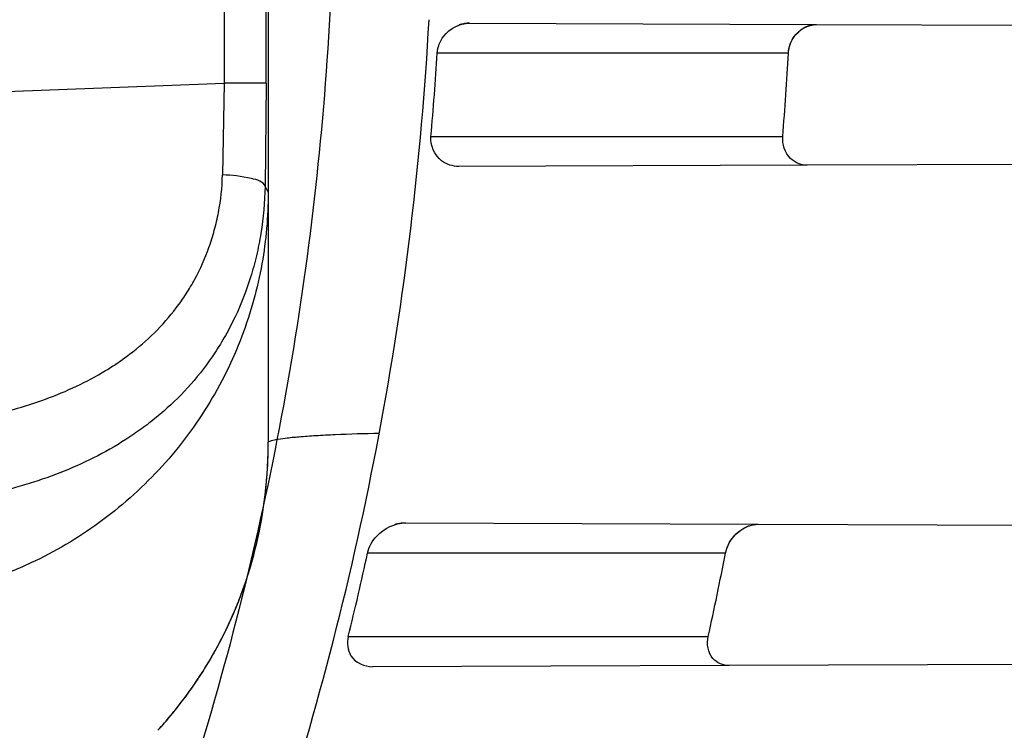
# Model space of a CAD drawing. Header units: millimetres. Extents: x 0 to 297, y 0 to 210.
# Tile 41 of 256: x 145.1047 to 145.1874, y 90.9959 to 91.0556. Entities that reach past the tile are written whole.
import ezdxf

# ---------------------------------------------------------------- set-up
doc = ezdxf.new("R2010")
doc.units = ezdxf.units.MM
doc.header["$LTSCALE"] = 16.335
doc.layers.get('0').update_dxf_attribs({"linetype": 'CONTINUOUS'})
for name, color, linetype in [('01_GLOBAL', 7, 'CONTINUOUS'), ('INTFCLR_1', 7, 'CONTINUOUS'), ('INTFCLR_144815', 7, 'CONTINUOUS')]:
    doc.layers.add(name, color=color, linetype=linetype)

msp = doc.modelspace()

# ---------------------------------------------------------------- linework, layer by layer
at = {"color": 7, "linetype": 'Continuous'}
msp.add_circle((145.8748034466, 92.1344639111), 2.66, dxfattribs=at)
at = {"color": 9, "linetype": 'Continuous'}
msp.add_arc((145.8748034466, 92.1344639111), 2.6259090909, 182.9674534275, 267.0325465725, dxfattribs=at)
at = {"layer": '01_GLOBAL', "color": 7, "linetype": 'Continuous'}
msp.add_circle((145.8748034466, 92.1344639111), 2.695, dxfattribs=at)
at = {"layer": 'INTFCLR_1', "color": 9, "linetype": 'Continuous'}
for p, q in [((145.1256077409, 91.12047171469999), (145.1256077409, 91.02006469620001)), ((145.1218946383, 91.0902795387), (145.1218946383, 91.0502568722)), ((145.1254477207, 91.0502568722), (145.1254477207, 91.0902795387)), ((145.1425235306, 91.055280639), (145.1716667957, 91.0551789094)), ((145.1693073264, 91.05276820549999), (145.1398074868, 91.05276820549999)), ((144.8596077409, 91.0401490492), (145.1218946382, 91.0502568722)), ((145.1218946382, 91.0502568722), (145.1217662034, 91.04253384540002)), ((145.1254477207, 91.0502568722), (145.1218946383, 91.0502568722)), ((145.1254477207, 91.0502568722), (145.1253490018, 91.0415704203)), ((145.1392804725, 91.0457682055), (145.1688307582, 91.0457682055)), ((145.1708700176, 91.0433547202), (145.1416292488, 91.0432526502)), ((145.1253490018, 91.0415704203), (145.1256077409, 91.0410518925)), ((145.137133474, 91.01329945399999), (145.1667743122, 91.0131959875)), ((145.1640239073, 91.01076820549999), (145.133954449, 91.01076820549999)), ((145.1323362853, 91.0037682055), (145.1625669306, 91.0037682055)), ((145.1643311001, 91.001331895), (145.1343791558, 91.0012273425))]:
    msp.add_line(p, q, dxfattribs=at)
at = {"layer": 'INTFCLR_1', "color": 6, "linetype": 'Continuous'}
for p, q in [((145.1716667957, 91.0551789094), (145.2238547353, 91.0549967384)), ((145.2231934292, 91.0435373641), (145.1708700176, 91.0433547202)), ((145.1667743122, 91.0131959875), (145.2196504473, 91.0130114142)), ((145.2176335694, 91.0015179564), (145.1643311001, 91.001331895))]:
    msp.add_line(p, q, dxfattribs=at)
at = {"layer": 'INTFCLR_1', "color": 7, "linetype": 'Continuous'}
for points in [[(145.1425235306, 91.055280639), (145.1424145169, 91.0552787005), (145.1423088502, 91.0552723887), (145.1422065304, 91.0552621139), (145.142107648, 91.05524830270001), (145.1420121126, 91.0552313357), (145.1419196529, 91.05521149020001), (145.1418301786, 91.05518904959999), (145.14174378, 91.05516435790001), (145.1416604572, 91.0551377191)], [(145.1709021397, 91.0550361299), (145.1709774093, 91.0550632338), (145.1710553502, 91.0550882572), (145.1711359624, 91.0551108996), (145.1712195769, 91.0551309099), (145.1713058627, 91.0551478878), (145.1713938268, 91.0551613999), (145.1714831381, 91.0551711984), (145.1715741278, 91.0551771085), (145.1716667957, 91.0551789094)], [(145.137133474, 91.01329945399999), (145.137041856, 91.0132982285), (145.1369529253, 91.0132941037), (145.1368666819, 91.0132873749), (145.1367832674, 91.0132783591), (145.1367025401, 91.01326731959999), (145.1366240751, 91.0132543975), (145.1365476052, 91.0132397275), (145.1364733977, 91.0132235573), (145.1364018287, 91.0132061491), (145.1363330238, 91.0131877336), (145.1362668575, 91.01316848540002), (145.1362033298, 91.0131485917)], [(145.1659585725, 91.01304736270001), (145.1660349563, 91.01307385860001), (145.166115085, 91.0130989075), (145.1661989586, 91.0131220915), (145.1662868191, 91.01314299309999), (145.1663784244, 91.01316111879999), (145.166473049, 91.0131759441), (145.1665704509, 91.0131870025), (145.1666708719, 91.0131938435), (145.1667743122, 91.0131959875)]]:
    msp.add_lwpolyline(points, dxfattribs=at)
at = {"layer": 'INTFCLR_1', "color": 6, "linetype": 'Continuous'}
for centre, radius, start, end in [((144.8596077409, 91.07026820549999), 0.4224162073, 270, 90.00000002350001), ((144.8596077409, 91.07026820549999), 0.4014439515, 270, 90.00000002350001), ((144.8707294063, 91.0702638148), 0.2687909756, 341.8516144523, 356.8675753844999), ((144.8606238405, 91.0702674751), 0.279731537, 354.975520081, 356.413384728), ((144.8606226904, 91.07026759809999), 0.3091802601, 355.4551272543, 356.7553638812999), ((144.8606243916, 91.0702658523), 0.279730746, 346.2479767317, 347.7196007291), ((144.8606230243, 91.0702662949), 0.309179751, 347.5798345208, 348.9048730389)]:
    msp.add_arc(centre, radius, start, end, dxfattribs=at)
at = {"layer": 'INTFCLR_1', "color": 7, "linetype": 'Continuous'}
msp.add_arc((145.0888300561, 91.02081040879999), 0.0371244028, 317.8255228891, 324.7005489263, dxfattribs=at)
at = {"layer": 'INTFCLR_1', "color": 9, "linetype": 'Continuous'}
for points, knots in [([(145.235167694, 90.93964664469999), (145.2359987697, 90.94190808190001), (145.2376274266, 90.94647450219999), (145.2407305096, 90.9557351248), (145.2457654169, 90.9723575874), (145.2504341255, 90.9918676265), (145.2535169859, 91.00930456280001), (145.2548129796, 91.01820820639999), (145.2554818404, 91.0233579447), (145.2570256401, 91.03628652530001), (145.2586297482, 91.05837735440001), (145.2583725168, 91.0844406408), (145.2571603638, 91.1013307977), (145.2563978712, 91.1091297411), (145.2558364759, 91.114316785), (145.2541019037, 91.12831663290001), (145.2501634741, 91.1507342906), (145.2444881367, 91.1726209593), (145.2404287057, 91.1856112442), (145.2389019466, 91.1902577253), (145.2365792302, 91.1971022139), (145.2313391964, 91.2114116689), (145.2222901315, 91.2324134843), (145.211984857, 91.2522549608), (145.2048007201, 91.26446751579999), (145.2014430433, 91.2699038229), (145.1992124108, 91.27344744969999), (145.1931796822, 91.28276721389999), (145.1830706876, 91.2970707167), (145.1690288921, 91.3144833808), (145.1571354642, 91.32753546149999), (145.1488272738, 91.335878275), (145.1442335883, 91.34029544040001), (145.1378598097, 91.34625257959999), (145.1289384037, 91.35405272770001), (145.1192814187, 91.3616211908), (145.1131582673, 91.3659752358), (145.1101748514, 91.3679776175), (145.1077179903, 91.36955505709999), (145.1055301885, 91.37087160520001), (145.1036031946, 91.37188262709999), (145.1025200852, 91.37238560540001), (145.1016575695, 91.37269323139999), (145.1010609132, 91.3728325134), (145.1005598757, 91.3727568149), (145.1004622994, 91.3722852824), (145.1007027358, 91.3717640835), (145.1011202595, 91.3710418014), (145.1017948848, 91.3701326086), (145.1026939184, 91.3690240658), (145.1038249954, 91.36772389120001), (145.1051758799, 91.366231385), (145.106740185, 91.36454834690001), (145.1092045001, 91.36193938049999), (145.1127127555, 91.35827210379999), (145.1192604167, 91.3514013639), (145.126411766, 91.34369308), (145.1329263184, 91.3363257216), (145.1369531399, 91.33164093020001), (145.143428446, 91.32395035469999), (145.1533417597, 91.3114874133), (145.1663378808, 91.2933552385), (145.175744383, 91.2785527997), (145.1819029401, 91.2680164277), (145.1860815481, 91.2606058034), (145.1932904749, 91.24707920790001), (145.2029180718, 91.2266527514), (145.209559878, 91.2096225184), (145.212649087, 91.20079273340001)], [0, 0, 0, 0, 0.0103790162, 0.0208837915, 0.0420711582, 0.08518389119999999, 0.1071959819, 0.1183353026, 0.1239410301, 0.1295663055, 0.1744258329, 0.2192337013, 0.2417180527, 0.2473539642, 0.2529903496, 0.2641931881, 0.3081223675, 0.3509244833, 0.3614867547, 0.3667496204, 0.3719934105, 0.3926231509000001, 0.4323812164, 0.470412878, 0.488854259, 0.4934078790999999, 0.4979383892, 0.5068921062, 0.5412323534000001, 0.5733304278, 0.6031976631, 0.6172528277, 0.6240454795, 0.630650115, 0.6548352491, 0.6750685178, 0.6834752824, 0.6871962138, 0.6905460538, 0.6960524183, 0.6981915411, 0.6999110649, 0.7012078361, 0.7020914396, 0.7026255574, 0.7031007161, 0.7038824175, 0.7050749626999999, 0.7066970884, 0.7087489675, 0.7112252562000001, 0.7141187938, 0.7174211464, 0.7211233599, 0.729578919, 0.7392839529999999, 0.762009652, 0.7748693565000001, 0.7816473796, 0.7886214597, 0.8181786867, 0.8502212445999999, 0.8846823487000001, 0.8936821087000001, 0.9027944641, 0.9213301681, 0.9597016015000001, 1, 1, 1, 1]), ([(145.1053256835, 91.37126820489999), (145.1058354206, 91.3712681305), (145.1084302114, 91.3702416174), (145.1114097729, 91.368499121), (145.114679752, 91.3664418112), (145.1177098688, 91.36444481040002), (145.1239326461, 91.36010616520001), (145.1337472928, 91.3525686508), (145.1428234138, 91.3447978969), (145.1493077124, 91.338863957), (145.1539781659, 91.3344671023), (145.1624222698, 91.3261665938), (145.1745124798, 91.3131815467), (145.1887911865, 91.29585590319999), (145.1990766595, 91.2816176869), (145.2052148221, 91.27234000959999), (145.2074832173, 91.268814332), (145.2108964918, 91.26340759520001), (145.2181971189, 91.2512662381), (145.2286731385, 91.2315365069), (145.2378781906, 91.2106406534), (145.2432089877, 91.1964014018), (145.2455710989, 91.1895927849), (145.247123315, 91.1849719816), (145.2512489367, 91.17205836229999), (145.2570185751, 91.1502977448), (145.2610247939, 91.1279966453), (145.262788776, 91.1140712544), (145.2633595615, 91.10891295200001), (145.2641347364, 91.10115794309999), (145.2653671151, 91.0843629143), (145.2656287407, 91.0584419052), (145.2639975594, 91.0364740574), (145.2624282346, 91.0236195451), (145.2617481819, 91.01849828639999), (145.2604303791, 91.00964310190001), (145.2572949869, 90.99229775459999), (145.2525471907, 90.9728939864), (145.2474296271, 90.9563683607), (145.2442749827, 90.94715947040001), (145.2426192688, 90.9426185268), (145.2417743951, 90.94036969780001)], [0, 0, 0, 0, 0.0031306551, 0.0166311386, 0.0214593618, 0.0268204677, 0.03892666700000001, 0.0680356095, 0.1027865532, 0.1122690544, 0.1220182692, 0.1421808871, 0.1849821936, 0.2309157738, 0.2799873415, 0.2927705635, 0.2992370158, 0.3057352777, 0.3320402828, 0.3862318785, 0.4428084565, 0.4721382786, 0.4795908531, 0.487069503, 0.5020757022, 0.562848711, 0.6251729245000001, 0.641061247, 0.6490543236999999, 0.6570463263, 0.6889269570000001, 0.7524525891, 0.8160592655, 0.8240370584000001, 0.8319876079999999, 0.8477879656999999, 0.8790177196, 0.9402188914, 0.9703170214, 0.9852457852, 1, 1, 1, 1]), ([(145.212649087, 91.20079273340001), (145.2158606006, 91.1916133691), (145.2216925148, 91.17275051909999), (145.227244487, 91.14850505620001), (145.2299856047, 91.13231217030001), (145.2310878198, 91.1246731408), (145.2317778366, 91.1195330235), (145.2334659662, 91.1053734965), (145.2350886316, 91.0820240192), (145.2348602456, 91.05859168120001), (145.2340091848, 91.0442662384), (145.2336200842, 91.0390385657), (145.2329629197, 91.0312582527), (145.2311506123, 91.014691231), (145.226931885, 90.9897129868), (145.2217743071, 90.96897061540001), (145.21827327, 90.95706637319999), (145.2168531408, 90.95239822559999), (145.2142959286, 90.94439071), (145.2088936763, 90.92893413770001), (145.2002622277, 90.9078650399), (145.191382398, 90.889773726), (145.1856550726, 90.87921407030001), (145.1835773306, 90.87548959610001), (145.1804900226, 90.8700559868), (145.1738400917, 90.85885693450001), (145.1632874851, 90.84274118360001), (145.150351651, 90.825149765), (145.1410235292, 90.8136739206), (145.1356460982, 90.8073751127), (145.133618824, 90.8050242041), (145.1301975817, 90.8011139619), (145.1238773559, 90.79407797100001), (145.116999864, 90.78674904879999), (145.1107938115, 90.7802602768), (145.1070749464, 90.7763568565), (145.1041227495, 90.77316960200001), (145.102218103, 90.77096320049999), (145.1011689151, 90.7695684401), (145.1007337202, 90.76882832), (145.1004699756, 90.7682973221), (145.1005812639, 90.76760633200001), (145.1020539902, 90.7679067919), (145.1036740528, 90.7686832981), (145.1066075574, 90.7702692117), (145.1094057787, 90.7720516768), (145.1117034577, 90.7735828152), (145.1131778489, 90.7745966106), (145.1156556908, 90.7763307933), (145.1196186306, 90.7792322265), (145.1251563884, 90.7835370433), (145.1334349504, 90.7903494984), (145.1408444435, 90.7969946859), (145.1473278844, 90.8032123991), (145.1519747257, 90.8077983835), (145.1603493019, 90.8164330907), (145.1722854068, 90.829897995), (145.1863008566, 90.84780070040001), (145.1963364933, 90.86246668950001), (145.2023017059, 90.87200498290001), (145.2045040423, 90.8756288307), (145.2078179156, 90.8811890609), (145.2148947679, 90.89367373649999), (145.2249952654, 90.9139386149), (145.2319439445, 90.9308745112), (145.2351676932, 90.9396466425)], [0, 0, 0, 0, 0.0419354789, 0.08505031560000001, 0.1071497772, 0.1127379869, 0.1183317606, 0.1295131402, 0.1742263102, 0.2191466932, 0.230445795, 0.2361065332, 0.241751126, 0.2641147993, 0.3079545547, 0.3508736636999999, 0.3561840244, 0.3614616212, 0.3719139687, 0.3924297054, 0.4320526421, 0.4700131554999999, 0.4792642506, 0.483852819, 0.4884035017, 0.5062126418, 0.5400088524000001, 0.5714206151, 0.6003317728, 0.6037560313, 0.6071340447, 0.6137178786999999, 0.6261602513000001, 0.6479155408, 0.6570536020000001, 0.6648783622, 0.6711643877, 0.6757843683, 0.6774462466, 0.6786751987, 0.6794900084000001, 0.6799813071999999, 0.6813020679, 0.6842478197, 0.6888651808, 0.6950795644, 0.6987591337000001, 0.70073729, 0.7027989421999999, 0.7117993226, 0.7219139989, 0.7330405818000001, 0.7580265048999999, 0.7648041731, 0.7717766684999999, 0.7861782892, 0.816667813, 0.8493175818, 0.8841610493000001, 0.8932352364, 0.8978283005, 0.9024468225, 0.9211469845, 0.9596997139, 1, 1, 1, 1]), ([(145.1053256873, 90.7692681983), (145.1051880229, 90.769268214), (145.1048509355, 90.76933467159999), (145.1048682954, 90.769940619), (145.1052289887, 90.77056403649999), (145.1058526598, 90.7714906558), (145.1068032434, 90.77264391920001), (145.1086356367, 90.7747211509), (145.110803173, 90.77699248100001), (145.113215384, 90.7794781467), (145.1159839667, 90.7823058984), (145.1217014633, 90.7881297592), (145.1287122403, 90.7954132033), (145.1351564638, 90.80240928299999), (145.1386445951, 90.8062976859), (145.1407113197, 90.80863540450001), (145.1461908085, 90.8148961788), (145.1556953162, 90.8263034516), (145.1688811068, 90.84380018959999), (145.1796415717, 90.85983729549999), (145.1864241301, 90.8709859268), (145.1895721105, 90.87639380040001), (145.1916900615, 90.880099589), (145.1975256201, 90.89060172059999), (145.2065751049, 90.908597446), (145.2153782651, 90.92957264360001), (145.2208882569, 90.944962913), (145.2234958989, 90.95293463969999), (145.2249438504, 90.95758139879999), (145.2285119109, 90.9694259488), (145.2337695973, 90.990067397), (145.2380725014, 91.0149380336), (145.2399207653, 91.03143377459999), (145.2405908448, 91.039179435), (145.2409875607, 91.0443834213), (145.241855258, 91.0586434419), (145.2420882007, 91.0819727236), (145.2404334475, 91.1052173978), (145.2387124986, 91.1193107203), (145.238008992, 91.12442738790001), (145.2368850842, 91.1320325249), (145.2340893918, 91.1481566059), (145.2284266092, 91.1722973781), (145.222482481, 91.1910649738), (145.2192099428, 91.2001967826)], [0, 0, 0, 0, 0.0008731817, 0.001718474, 0.0032338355, 0.0055641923, 0.008732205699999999, 0.0127298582, 0.0231213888, 0.0286463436, 0.0346993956, 0.04822263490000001, 0.0804125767, 0.0988155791, 0.1085508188, 0.1135449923, 0.1186070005, 0.1613231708, 0.2076862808, 0.2575123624, 0.2837454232, 0.2904461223, 0.2972015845, 0.3108183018, 0.3666504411, 0.4248609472, 0.4549769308, 0.4703146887, 0.4780576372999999, 0.4858477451, 0.5487776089, 0.6130123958, 0.6457680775, 0.6540347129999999, 0.6623246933, 0.6788711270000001, 0.74464742, 0.8101273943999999, 0.8265053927, 0.8346996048, 0.8428861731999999, 0.8752668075, 0.9384714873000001, 1, 1, 1, 1]), ([(145.0929828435, 91.0211407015), (145.0937628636, 91.0211707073), (145.0955056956, 91.02127772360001), (145.0982015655, 91.02157684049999), (145.1005822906, 91.0219747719), (145.1024672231, 91.0223843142), (145.1043215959, 91.0228482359), (145.1065812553, 91.02355574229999), (145.1091955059, 91.0245970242), (145.1112624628, 91.0256737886), (145.1128383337, 91.02665113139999), (145.1143408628, 91.0277286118), (145.1161023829, 91.0292385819), (145.1176343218, 91.03099867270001), (145.1187324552, 91.0325315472), (145.1197098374, 91.0341970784), (145.1205109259, 91.0359911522), (145.1211029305, 91.03789438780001), (145.1215693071, 91.0399131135), (145.1217381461, 91.04148094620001), (145.1217662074, 91.04253384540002)], [0, 0, 0, 0, 0.0588632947, 0.1316202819, 0.20444494, 0.2407594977, 0.2770543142, 0.3485619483, 0.4191377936, 0.4889827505, 0.5239819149, 0.5588933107, 0.6283399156, 0.6983887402, 0.7342656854, 0.7704052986, 0.8438660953, 0.8817673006, 0.9205747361, 1, 1, 1, 1]), ([(145.1253490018, 91.0415704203), (145.1252218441, 91.0419950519), (145.1236905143, 91.0423750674), (145.1225823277, 91.04252140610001), (145.1217662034, 91.04253384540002)], [0, 0, 0, 0, 0.3519400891, 1, 1, 1, 1]), ([(145.1253490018, 91.0415704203), (145.125317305, 91.0402550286), (145.1251411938, 91.0382989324), (145.124642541, 91.0357673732), (145.1239973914, 91.0333927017), (145.1231267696, 91.0311448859), (145.1220437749, 91.0290564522), (145.1208640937, 91.027128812), (145.1191856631, 91.02493854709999), (145.1172551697, 91.0230240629), (145.1156052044, 91.02166742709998), (145.1138994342, 91.02043340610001), (145.1116609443, 91.01908505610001), (145.1088328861, 91.0177566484), (145.1063889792, 91.0168632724), (145.1043939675, 91.0162673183), (145.1023848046, 91.0157503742), (145.0998598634, 91.0152401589), (145.096826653, 91.0148309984), (145.0938279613, 91.01461806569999), (145.0913653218, 91.0146156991), (145.0894458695, 91.0147340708), (145.0885064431, 91.01483763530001), (145.0880442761, 91.0149059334)], [0, 0, 0, 0, 0.0760081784, 0.112994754, 0.1489536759, 0.2180649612, 0.2516913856, 0.2847564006, 0.3485201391, 0.4105479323, 0.4413564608, 0.4718487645, 0.532102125, 0.5919912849, 0.6520804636, 0.6822271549, 0.7122439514, 0.7718989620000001, 0.8309101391, 0.8889336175, 0.9454439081, 0.9730120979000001, 1, 1, 1, 1]), ([(145.1256077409, 91.0410518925), (145.1256077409, 91.03905283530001), (145.1252430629, 91.0349373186), (145.1235544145, 91.0288360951), (145.1206416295, 91.0229432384), (145.1165684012, 91.0176119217), (145.1115258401, 91.0131540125), (145.1040935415, 91.0087608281), (145.0977892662, 91.00707071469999), (145.0936581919, 91.0067147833)], [0, 0, 0, 0, 0.1167127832, 0.2397553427, 0.3675648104, 0.4981092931, 0.6290382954, 0.7579181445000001, 1, 1, 1, 1]), ([(145.1256077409, 91.0200646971), (145.1256077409, 91.0201300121), (145.125886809, 91.0202398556), (145.1263180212, 91.0203350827), (145.1271593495, 91.0204546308), (145.128266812, 91.0205592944), (145.129673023, 91.0206576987), (145.1319248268, 91.02077233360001), (145.1337076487, 91.0208256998), (145.1349396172, 91.02085167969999)], [0, 0, 0, 0, 0.0208152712, 0.0728220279, 0.159832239, 0.2807141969, 0.4319609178, 0.6072959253, 1, 1, 1, 1])]:
    msp.add_open_spline(points, degree=3, knots=knots, dxfattribs=at)
at = {"layer": 'INTFCLR_1', "color": 6, "linetype": 'Continuous'}
for points, knots in [([(145.1350652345, 91.37126820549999), (145.1342109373, 91.37126820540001), (145.1357546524, 91.3683275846), (145.1370803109, 91.3667054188), (145.1392467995, 91.36385886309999), (145.1419201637, 91.3606392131), (145.145337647, 91.3565301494), (145.149332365, 91.3517583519), (145.1536170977, 91.34656836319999), (145.1578478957, 91.34135293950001), (145.1617862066, 91.3363852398), (145.1654017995, 91.331722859), (145.1686896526, 91.3273862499), (145.1716611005, 91.3233823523), (145.1743369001, 91.31970203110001), (145.176743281, 91.3163294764), (145.1789048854, 91.31324522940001), (145.1808385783, 91.31044103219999), (145.1825660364, 91.30789847), (145.1841084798, 91.3055965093), (145.185490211, 91.3035084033), (145.1867189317, 91.3016307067), (145.1878098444, 91.2999462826), (145.1887779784, 91.29843766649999), (145.1896459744, 91.2970737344), (145.1906214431, 91.2955292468), (145.191753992, 91.2937193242), (145.1928766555, 91.2919021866), (145.1938510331, 91.29030917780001), (145.1946912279, 91.28892487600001), (145.1956155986, 91.28738878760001), (145.1966371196, 91.28567497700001), (145.1977643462, 91.2837631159), (145.1990081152, 91.2816272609), (145.2003754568, 91.2792470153), (145.201880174, 91.2765873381), (145.2035347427, 91.2736120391), (145.2053542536, 91.2702751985), (145.2073580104, 91.2665186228), (145.2095596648, 91.2622861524), (145.2119715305, 91.25751282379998), (145.214608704, 91.2521191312), (145.2174929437, 91.2459939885), (145.220642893, 91.2390035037), (145.2240752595, 91.2309767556), (145.227802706, 91.2217082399), (145.2318351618, 91.21090431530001), (145.2361179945, 91.19831684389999), (145.2403681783, 91.18429274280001), (145.2442872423, 91.16942297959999), (145.2476657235, 91.15438159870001), (145.2504753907, 91.1392991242), (145.2527156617, 91.12423526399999), (145.2543982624, 91.1091876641), (145.2555287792, 91.0941918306), (145.256117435, 91.079233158), (145.2561708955, 91.0643352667), (145.2556951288, 91.0494844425), (145.2546936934, 91.0346826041), (145.2531693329, 91.01994161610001), (145.2511191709, 91.00523180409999), (145.2485428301, 90.9905728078), (145.2454275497, 90.9759328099), (145.2417708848, 90.9613303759), (145.2376203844, 90.94696810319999), (145.2332204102, 90.9335438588), (145.2288852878, 90.92162630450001), (145.2248596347, 90.9114479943), (145.2211587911, 90.90270194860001), (145.2177663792, 90.89512937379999), (145.2146668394, 90.8885329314), (145.2118379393, 90.8827508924), (145.2092594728, 90.87766290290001), (145.2069119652, 90.8731710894), (145.2047820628, 90.869201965), (145.2028538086, 90.86569136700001), (145.2011073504, 90.8625761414), (145.1995253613, 90.8598041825), (145.1980916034, 90.85733143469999), (145.1967959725, 90.8551286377), (145.1956290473, 90.85316932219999), (145.1945782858, 90.85142412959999), (145.1936278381, 90.84986076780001), (145.1927650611, 90.8484539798), (145.1919665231, 90.8471621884), (145.1911689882, 90.845881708), (145.1903111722, 90.84451464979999), (145.1893416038, 90.842982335), (145.1882509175, 90.8412749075), (145.1870226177, 90.8393719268), (145.1856376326, 90.83725116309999), (145.1840803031, 90.8348962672), (145.1823329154, 90.83229124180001), (145.1803729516, 90.82941478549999), (145.1781781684, 90.82624664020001), (145.1757236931, 90.82276863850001), (145.1729902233, 90.8189712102), (145.1699514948, 90.8148382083), (145.1665806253, 90.81035527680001), (145.1628687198, 90.8055344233), (145.1588145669, 90.8003903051), (145.1544498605, 90.7949847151), (145.149996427, 90.78957611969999), (145.1458273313, 90.78459071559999), (145.1422457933, 90.7802896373), (145.1394492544, 90.7769290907), (145.1371773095, 90.773959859), (145.1358081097, 90.7722873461), (145.134193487, 90.7692682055), (145.1350652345, 90.7692682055)], [0, 0, 0, 0, 0.0038604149, 0.007501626, 0.0124785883, 0.0188917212, 0.0268498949, 0.0364677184, 0.0470694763, 0.05724446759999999, 0.0668187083, 0.0757144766, 0.08390537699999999, 0.0914099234, 0.09824517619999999, 0.1044667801, 0.1101313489, 0.1152642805, 0.1198589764, 0.1240215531, 0.1277856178, 0.1311734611, 0.1341617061, 0.1368541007, 0.1392736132, 0.1414672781, 0.1451087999, 0.148921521, 0.1511192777, 0.1535471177, 0.1562389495, 0.1592204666, 0.1625628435, 0.1662680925, 0.1703891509, 0.1749670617, 0.1800766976, 0.185772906, 0.1921414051, 0.1993155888, 0.2073311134, 0.2163077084, 0.2264451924, 0.2379233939, 0.2509534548, 0.2658909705, 0.2830621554, 0.3030578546, 0.3259639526, 0.3492662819, 0.3725305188, 0.395610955, 0.4185782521, 0.4413347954, 0.4640172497, 0.4865192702, 0.5089682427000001, 0.5313242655, 0.5536477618, 0.5759939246, 0.5982772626, 0.6207472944, 0.6432362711, 0.6658996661, 0.6887559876, 0.7107777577, 0.7297237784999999, 0.7460531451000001, 0.7602331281, 0.7726347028, 0.7835467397, 0.7931663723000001, 0.8017211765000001, 0.8093215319, 0.8160683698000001, 0.8220757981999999, 0.8274205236, 0.83220661, 0.8364980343, 0.8403367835, 0.8437547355, 0.8468031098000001, 0.8495420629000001, 0.8520223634, 0.8542604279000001, 0.8564046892, 0.8588391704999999, 0.8615533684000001, 0.8645986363, 0.8679945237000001, 0.8717882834, 0.8760445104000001, 0.8807522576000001, 0.8859628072, 0.8917731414, 0.8981681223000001, 0.9051985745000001, 0.9129160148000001, 0.9213486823, 0.930543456, 0.9404096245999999, 0.9509435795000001, 0.9619432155, 0.9720502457, 0.9803711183, 0.9870628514, 0.9922716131, 0.9960607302, 1, 1, 1, 1]), ([(145.1350652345, 90.7692682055), (145.1360387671, 90.7692682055), (145.1377271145, 90.77040596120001), (145.1403228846, 90.77196865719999), (145.1432989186, 90.7741311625), (145.1469787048, 90.7769487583), (145.1513602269, 90.78054609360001), (145.156189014, 90.78473927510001), (145.1610884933, 90.78922212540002), (145.16571304, 90.7936532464), (145.1699506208, 90.7978753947), (145.1738079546, 90.80185999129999), (145.1773032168, 90.80558700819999), (145.1804624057, 90.8090520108), (145.1833068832, 90.8122538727), (145.1858602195, 90.8151948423), (145.1881553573, 90.8178946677), (145.1902110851, 90.8203591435), (145.1920499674, 90.8226010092), (145.1936917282, 90.8246337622), (145.195161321, 90.8264787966), (145.1964960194, 90.82817546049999), (145.197810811, 90.82986574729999), (145.1992115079, 90.83168840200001), (145.2006985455, 90.83364987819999), (145.2021699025, 90.8356183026), (145.203615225, 90.83757754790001), (145.2051191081, 90.8396441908), (145.2067839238, 90.8419664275), (145.2086446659, 90.8446056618), (145.2107239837, 90.8476123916), (145.2130437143, 90.8510414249), (145.2156231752, 90.85494957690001), (145.2184823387, 90.85940686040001), (145.2216518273, 90.8645112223), (145.2251614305, 90.87037537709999), (145.229038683, 90.8771369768), (145.2333125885, 90.884978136), (145.2380078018, 90.89411228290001), (145.2431555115, 90.9048590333), (145.2486552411, 90.91737134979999), (145.2541538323, 90.9312561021), (145.2592951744, 90.9458952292), (145.2638614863, 90.9607341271), (145.2678132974, 90.9756278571), (145.2711637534, 90.9905604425), (145.2739112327, 91.005452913), (145.2760779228, 91.0203457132), (145.2776685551, 91.03517539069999), (145.2786982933, 91.0499655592), (145.2791763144, 91.06470155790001), (145.2791102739, 91.0793859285), (145.2785051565, 91.09402740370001), (145.2773642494, 91.1086166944), (145.2756872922, 91.1231600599), (145.2734729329, 91.13765537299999), (145.2707211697, 91.1520804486), (145.2674209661, 91.16646759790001), (145.2635667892, 91.1807987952), (145.259139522, 91.19509062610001), (145.254151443, 91.2092704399), (145.2488018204, 91.2228033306), (145.2434345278, 91.23506080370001), (145.238408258, 91.245610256), (145.2338248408, 91.2545835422), (145.2296571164, 91.2622860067), (145.2258775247, 91.26893157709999), (145.2224553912, 91.2746994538), (145.2193628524, 91.2797261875), (145.216567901, 91.28412676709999), (145.2140471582, 91.2879848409), (145.2117761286, 91.29137679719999), (145.209737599, 91.2943566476), (145.2079066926, 91.2969818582), (145.20627007, 91.2992895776), (145.2048016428, 91.30132990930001), (145.203482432, 91.3031390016), (145.202221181, 91.30484800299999), (145.2009100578, 91.3066043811), (145.1994654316, 91.308515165), (145.1979774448, 91.3104559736), (145.1964846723, 91.3123763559), (145.1949729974, 91.31429626), (145.1933137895, 91.31637424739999), (145.1914604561, 91.3186591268), (145.1893845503, 91.3211745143), (145.1870661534, 91.32393108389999), (145.1844777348, 91.3269433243), (145.1815962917, 91.3302189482), (145.1783918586, 91.3337676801), (145.174841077, 91.3375879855), (145.1709238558, 91.34167041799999), (145.1666153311, 91.3459993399), (145.1619164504, 91.3505367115), (145.1569054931, 91.35515789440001), (145.1519289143, 91.3595100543), (145.1473729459, 91.36327579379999), (145.1435388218, 91.36622737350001), (145.1404516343, 91.3684830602), (145.1377826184, 91.3700958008), (145.1360568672, 91.37126820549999), (145.1350652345, 91.37126820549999)], [0, 0, 0, 0, 0.0042187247, 0.0081401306, 0.0133978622, 0.0200459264, 0.0282638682, 0.0379443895, 0.0477615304, 0.05703690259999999, 0.0656973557, 0.0736821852, 0.0810680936, 0.0878383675, 0.0940009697, 0.0996271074, 0.1047154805, 0.1093563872, 0.1135342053, 0.1172803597, 0.1206792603, 0.1237557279, 0.1266349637, 0.1299589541, 0.1337168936, 0.1373013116, 0.1406085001, 0.1442672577, 0.148377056, 0.1529904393, 0.1582606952, 0.164218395, 0.1709303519, 0.1785521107, 0.1871652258, 0.1969659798, 0.2081658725, 0.2209392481, 0.2356613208, 0.2526660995, 0.2725685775, 0.2948769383, 0.3173640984, 0.3397873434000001, 0.3621386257, 0.3841211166, 0.4060891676, 0.4277469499, 0.4493218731, 0.470705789, 0.4919793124, 0.5131981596, 0.5343255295, 0.5554668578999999, 0.5765984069, 0.5977513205, 0.6189954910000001, 0.6402209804, 0.6617015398, 0.6832900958, 0.7050415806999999, 0.7268239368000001, 0.7463339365, 0.7630160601, 0.7774553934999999, 0.7899931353, 0.8009638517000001, 0.8105830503, 0.8190545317, 0.8265380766, 0.8331730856, 0.8390248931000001, 0.8442268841, 0.8488182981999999, 0.8528943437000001, 0.8564866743, 0.8597116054, 0.8625968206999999, 0.8656908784, 0.8692094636, 0.8729771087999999, 0.8762884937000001, 0.879749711, 0.8835661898, 0.8878115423, 0.8924986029, 0.8976989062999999, 0.9034198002, 0.9097088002, 0.9166034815, 0.9241390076, 0.9323094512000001, 0.9411199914, 0.9506041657, 0.9606137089, 0.9706541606, 0.9792553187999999, 0.9862062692, 0.9916647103, 0.9957028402, 1, 1, 1, 1]), ([(144.8596077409, 91.3310804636), (144.8648083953, 91.3312938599), (144.8752252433, 91.3314085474), (144.8908287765, 91.33064674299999), (144.9063869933, 91.32894786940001), (144.9218926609, 91.32630552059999), (144.9372546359, 91.3227196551), (144.9521403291, 91.31827948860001), (144.9666984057, 91.31298513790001), (144.9809232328, 91.30684139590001), (144.9949848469, 91.2997330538), (145.0085894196, 91.29179002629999), (145.0216818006, 91.2830461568), (145.034218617, 91.2735334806), (145.0461538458, 91.2632873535), (145.0574487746, 91.2523426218), (145.0680597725, 91.2407435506), (145.0779508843, 91.2285299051), (145.0870808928, 91.2157559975), (145.0954235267, 91.2024631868), (145.1029524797, 91.1886942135), (145.1096391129, 91.1745018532), (145.1154570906, 91.159946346), (145.1203896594, 91.1450752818), (145.124422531, 91.12993449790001), (145.1275415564, 91.11457599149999), (145.129734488, 91.0990581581), (145.1309929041, 91.0834437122), (145.1313133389, 91.067798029), (145.130697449, 91.05217638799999), (145.1291501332, 91.0366302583), (145.1266772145, 91.0212060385), (145.1232874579, 91.0059571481), (145.1189925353, 90.9909371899), (145.1138089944, 90.9762041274), (145.1077578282, 90.96181579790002), (145.1008640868, 90.9478257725), (145.0931513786, 90.9342772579), (145.0846508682, 90.92122296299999), (145.0753942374, 90.90870812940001), (145.0654166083, 90.8967754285), (145.0547444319, 90.88545571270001), (145.0434240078, 90.87479883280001), (145.0314894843, 90.864834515), (145.0189896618, 90.8556023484), (145.005966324, 90.8471335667), (144.9924717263, 90.8394595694), (144.9785675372, 90.83261186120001), (144.9645877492, 90.8267302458), (144.9509740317, 90.8219028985), (144.9383319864, 90.81816671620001), (144.9268866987, 90.81537344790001), (144.9166921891, 90.8133362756), (144.9070094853, 90.8117755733), (144.897001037, 90.8105367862), (144.8858733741, 90.80961349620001), (144.8732656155, 90.80913904), (144.8643587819, 90.80926099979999), (144.8596077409, 90.8094559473)], [0, 0, 0, 0, 0.0185657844, 0.0371317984, 0.05569073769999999, 0.0743563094, 0.09320240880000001, 0.1119235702, 0.129729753, 0.1484268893, 0.1671582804, 0.1858963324, 0.2045840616, 0.2232805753, 0.241995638, 0.2606572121, 0.2793460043, 0.298034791, 0.3166822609, 0.3353170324, 0.3539796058, 0.3726237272, 0.3912431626, 0.4098577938, 0.4284754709, 0.4470981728, 0.4657246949, 0.4843423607, 0.5029403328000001, 0.5215094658, 0.5400731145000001, 0.5586325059, 0.5771954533, 0.5957587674, 0.6143211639, 0.6328711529, 0.651401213, 0.6699184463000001, 0.6884460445, 0.7069331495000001, 0.7254085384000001, 0.7438945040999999, 0.7623917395, 0.7808314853, 0.7993176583, 0.8177869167, 0.8362093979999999, 0.8546575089, 0.8730374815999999, 0.8902753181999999, 0.9061521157, 0.9200376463, 0.9322836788, 0.9432240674, 0.9550134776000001, 0.9682465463, 0.9830392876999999, 1, 1, 1, 1]), ([(145.1416292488, 91.0432526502), (145.1411173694, 91.0432508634), (145.1398094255, 91.0436222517), (145.1392154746, 91.0450289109), (145.1392804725, 91.0457682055)], [0, 0, 0, 0, 0.4081903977, 1, 1, 1, 1]), ([(145.1708700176, 91.0433547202), (145.1703670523, 91.0433529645), (145.1691640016, 91.0438346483), (145.1687792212, 91.0451198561), (145.1688307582, 91.0457682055)], [0, 0, 0, 0, 0.4360885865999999, 1, 1, 1, 1]), ([(145.1323362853, 91.0037682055), (145.1322070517, 91.0032401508), (145.1323089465, 91.001835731), (145.133695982, 91.0012249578), (145.1343791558, 91.0012273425)], [0, 0, 0, 0, 0.443129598, 1, 1, 1, 1]), ([(145.1643311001, 91.001331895), (145.1638372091, 91.0013301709), (145.1626200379, 91.00180195), (145.1624307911, 91.0031500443), (145.1625669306, 91.0037682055)], [0, 0, 0, 0, 0.4382888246, 1, 1, 1, 1])]:
    msp.add_open_spline(points, degree=3, knots=knots, dxfattribs=at)
at = {"layer": 'INTFCLR_1', "color": 7, "linetype": 'Continuous'}
for points, knots in [([(145.1398074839, 91.05276820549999), (145.139837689, 91.0532746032), (145.1403267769, 91.0545858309), (145.1417121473, 91.0552750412), (145.1425235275, 91.0552806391)], [0, 0, 0, 0, 0.3846960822, 1, 1, 1, 1]), ([(145.1693073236, 91.05276820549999), (145.1693338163, 91.0532587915), (145.1697252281, 91.0544601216), (145.1709560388, 91.05517449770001), (145.1716667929, 91.05517890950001)], [0, 0, 0, 0, 0.4087127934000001, 1, 1, 1, 1]), ([(145.1693073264, 91.05276820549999), (145.1693354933, 91.053279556), (145.1696810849, 91.0542446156), (145.1704815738, 91.05487562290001), (145.1709021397, 91.0550361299)], [0, 0, 0, 0, 0.5322007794, 1, 1, 1, 1]), ([(145.1163432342, 90.995885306), (145.1167128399, 90.9962942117), (145.1174360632, 90.9971293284), (145.1188045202, 90.9988576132), (145.1203630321, 91.0011262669), (145.1217011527, 91.0035285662), (145.1226321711, 91.0055225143), (145.1234701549, 91.0075669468), (145.1243324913, 91.01019262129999), (145.1250686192, 91.01342576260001), (145.1254358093, 91.0161703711), (145.125583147, 91.0183890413), (145.1256077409, 91.0195059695), (145.1256077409, 91.0200646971)], [0, 0, 0, 0, 0.062408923, 0.1250374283, 0.2495367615, 0.3735826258, 0.4358955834, 0.4986166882, 0.6236722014, 0.7482993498, 0.8735559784, 0.9367378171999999, 1, 1, 1, 1]), ([(145.1191289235, 90.9993580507), (145.119430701, 90.999784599), (145.1200812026, 91.00074817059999), (145.1210821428, 91.00240083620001), (145.1219470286, 91.00404580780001), (145.122662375, 91.00560070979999), (145.1232299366, 91.00697985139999), (145.1237903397, 91.0085376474), (145.1243285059, 91.01030502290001), (145.1248216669, 91.01231482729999), (145.1252385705, 91.0146054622), (145.1255354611, 91.0172188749), (145.1256077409, 91.01907753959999), (145.1256077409, 91.02006469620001)], [0, 0, 0, 0, 0.0711066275, 0.1581554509, 0.2628195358, 0.3238155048, 0.3910280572, 0.4657112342, 0.5490293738, 0.6423346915, 0.7471795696, 0.8656603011, 1, 1, 1, 1]), ([(145.1339544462, 91.01076820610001), (145.1340674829, 91.01129737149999), (145.1347929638, 91.0125944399), (145.1362504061, 91.0132977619), (145.1371334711, 91.01329945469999)], [0, 0, 0, 0, 0.3799431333, 1, 1, 1, 1]), ([(145.1640239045, 91.01076820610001), (145.1641218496, 91.0112779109), (145.1647124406, 91.01247386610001), (145.166005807, 91.01319455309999), (145.1667743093, 91.0131959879)], [0, 0, 0, 0, 0.4031195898, 1, 1, 1, 1]), ([(145.1640239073, 91.01076820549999), (145.1641267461, 91.0112985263), (145.1646268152, 91.0122587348), (145.1654999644, 91.01288108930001), (145.1659585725, 91.01304736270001)], [0, 0, 0, 0, 0.5254762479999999, 1, 1, 1, 1])]:
    msp.add_open_spline(points, degree=3, knots=knots, dxfattribs=at)
at = {"layer": 'INTFCLR_144815', "color": 6, "linetype": 'Continuous'}
for radius in [0.4466793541, 0.4256665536]:
    msp.add_circle((144.8596077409, 91.07026820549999), radius, dxfattribs=at)
for radius, start, end in [(0.6157754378, 313.9937911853, 154.5150993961), (0.5947754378, 312.9543589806, 154.5144414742), (0.5751005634, 282.2440355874, 71.2863570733), (0.4627266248, 45.0000000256, 314.9999999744), (0.4618985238, 44.999999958, 315.000000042), (0.461229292, 44.99999997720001, 315.0000000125), (0.4537777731, 308.490992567, 51.50900743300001), (0.4480128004, 313.9992414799, 46.00075850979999)]:
    msp.add_arc((144.8596077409, 91.07026820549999), radius, start, end, dxfattribs=at)
at = {"layer": 'INTFCLR_144815', "color": 9, "linetype": 'Continuous'}
for centre, radius, start, end in [((144.8596077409, 91.07026820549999), 0.5712784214, 292.4997540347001, 54.0964566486), ((144.8596102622, 91.0702693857), 0.5153523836, 292.4997540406, 54.09645665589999), ((144.859607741, 91.07026820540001), 0.4617768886, 314.0862202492, 45.9137797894), ((144.8596077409, 91.07026820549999), 0.450734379, 313.8592910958, 46.1407088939), ((144.8596077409, 91.07026820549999), 0.4477854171, 314.0319604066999, 45.9680396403)]:
    msp.add_arc(centre, radius, start, end, dxfattribs=at)
at = {"layer": 'INTFCLR_144815', "color": 6, "linetype": 'Continuous'}
for points, knots in [([(145.1715348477, 90.75876832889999), (145.1712150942, 90.75877420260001), (145.1712119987, 90.7600066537), (145.1717859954, 90.7606973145), (145.1723169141, 90.76165810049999), (145.1728921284, 90.7625179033), (145.1735763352, 90.7635211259), (145.1743814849, 90.7646468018), (145.17530592, 90.76590735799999), (145.1763525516, 90.7673048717), (145.1775225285, 90.7688449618), (145.1788179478, 90.77053327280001), (145.1802417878, 90.7723776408), (145.1817966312, 90.7743857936), (145.1834827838, 90.77656326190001), (145.1852973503, 90.77891214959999), (145.1872357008, 90.7814329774), (145.189295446, 90.7841297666), (145.1914790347, 90.78701356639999), (145.1937896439, 90.79009740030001), (145.1962240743, 90.79338687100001), (145.1987743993, 90.7968818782), (145.2014309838, 90.8005803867), (145.2041860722, 90.8044833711), (145.2070298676, 90.8085892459), (145.2099514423, 90.81289490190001), (145.2129388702, 90.817395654), (145.215979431, 90.8220852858), (145.2190598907, 90.8269562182), (145.2221667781, 90.8319996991), (145.2252866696, 90.83720604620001), (145.2284064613, 90.84256492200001), (145.2315136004, 90.8480656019), (145.2345962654, 90.8536972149), (145.2376434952, 90.8594489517), (145.2406452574, 90.8653102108), (145.2435925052, 90.8712707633), (145.2464771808, 90.87732085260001), (145.2492921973, 90.8834512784), (145.2520314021, 90.8896534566), (145.2546894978, 90.8959194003), (145.2572619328, 90.9022416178), (145.2597453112, 90.9086143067), (145.2621317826, 90.9150187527), (145.2644188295, 90.921447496), (145.2666074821, 90.927902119), (145.2687002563, 90.9343905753), (145.2706975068, 90.94091510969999), (145.2725965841, 90.9474676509), (145.2743963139, 90.9540444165), (145.2760946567, 90.9606370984), (145.2776905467, 90.96723941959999), (145.2791843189, 90.97385019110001), (145.2805765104, 90.98046922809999), (145.2818676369, 90.98709652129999), (145.2830580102, 90.9937313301), (145.2841477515, 91.0003718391), (145.2851369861, 91.0070158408), (145.2860260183, 91.01366199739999), (145.2868152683, 91.0203099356), (145.2875051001, 91.02695916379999), (145.2880958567, 91.0336093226), (145.2885878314, 91.04025993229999), (145.2889813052, 91.0469109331), (145.289276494, 91.0535620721), (145.2894735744, 91.06021341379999), (145.2895726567, 91.0668647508), (145.2895738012, 91.0735161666), (145.2894770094, 91.0801674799), (145.2892822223, 91.0868188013), (145.2889893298, 91.09346994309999), (145.2885981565, 91.1001209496), (145.2881084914, 91.1067715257), (145.2875200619, 91.1134215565), (145.2868325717, 91.1200706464), (145.2860456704, 91.126718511), (145.2851589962, 91.13336461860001), (145.2841721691, 91.14000833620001), (145.2830848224, 91.14664879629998), (145.2818965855, 91.15328508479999), (145.2806070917, 91.15991620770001), (145.2792161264, 91.166540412), (145.2777236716, 91.17315528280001), (145.27612979, 91.1797584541), (145.2744344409, 91.18634824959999), (145.2726374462, 91.1929236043), (145.2707388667, 91.19948263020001), (145.2687392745, 91.2060219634), (145.2666397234, 91.21253728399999), (145.2644415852, 91.2190240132), (145.2621464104, 91.2254777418), (145.2597562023, 91.23189351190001), (145.2572735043, 91.2382657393), (145.2547014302, 91.2445882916), (145.2520437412, 91.25085444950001), (145.2493049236, 91.25705687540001), (145.2464902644, 91.26318759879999), (145.2436059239, 91.26923801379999), (145.240658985, 91.2751989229), (145.2376574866, 91.2810606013), (145.2346104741, 91.28681281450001), (145.231527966, 91.2924449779), (145.2284209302, 91.2979462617), (145.2253011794, 91.30330580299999), (145.2221812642, 91.3085128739), (145.2190742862, 91.31355713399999), (145.2159936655, 91.3184289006), (145.2129528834, 91.323119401), (145.209965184, 91.3276210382), (145.207043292, 91.331927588), (145.2041991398, 91.3360343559), (145.2014436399, 91.33993825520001), (145.1987864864, 91.3436378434), (145.1962360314, 91.34713327), (145.1937992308, 91.35042615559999), (145.1914816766, 91.3535193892), (145.1892876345, 91.3564169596), (145.1872201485, 91.3591237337), (145.1852811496, 91.36164526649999), (145.1834716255, 91.3639875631), (145.1817917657, 91.36615689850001), (145.1802410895, 91.36815967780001), (145.1788186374, 91.3700022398), (145.1775230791, 91.3716907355), (145.1763528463, 91.3732311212), (145.1753062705, 91.37462867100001), (145.1743814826, 91.3758893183), (145.1735770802, 91.3770151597), (145.1728902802, 91.378018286), (145.1723225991, 91.3788786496), (145.1718630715, 91.3796692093), (145.171402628, 91.38041122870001), (145.1710534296, 91.38175923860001), (145.1715348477, 91.38176808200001)], [0, 0, 0, 0, 0.0014103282, 0.0032894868, 0.0045784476, 0.006109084, 0.0078878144, 0.009921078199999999, 0.0122159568, 0.0147800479, 0.0176210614, 0.0207450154, 0.0241645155, 0.0278962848, 0.0319450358, 0.0363094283, 0.0409856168, 0.0459681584, 0.0512740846, 0.0569372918, 0.0629614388, 0.06932079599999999, 0.0760170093, 0.0830428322, 0.09038864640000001, 0.09804223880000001, 0.1059886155, 0.1142106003, 0.1226891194, 0.1314036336, 0.1403327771, 0.1494548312, 0.1587482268, 0.1681920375, 0.1777662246, 0.1874518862, 0.1972313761, 0.2070885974, 0.2170088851, 0.2269790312, 0.2369874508, 0.247023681, 0.2570780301, 0.2671479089, 0.2771627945, 0.2871678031, 0.297203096, 0.3072268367, 0.3172573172, 0.3272873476, 0.3372951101, 0.3472786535, 0.3572404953, 0.3671820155, 0.3771057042, 0.38701475, 0.3969071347, 0.4067804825, 0.4166362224, 0.4264761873, 0.4363022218, 0.4461151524, 0.4559173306, 0.4657100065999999, 0.4754958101, 0.4852761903, 0.4950537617, 0.5048299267, 0.514607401, 0.5243876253, 0.5341732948, 0.5439658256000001, 0.5537677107, 0.5635801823, 0.5734055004, 0.5832449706, 0.5931003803, 0.6029729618, 0.6128636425, 0.6227732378, 0.6327028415, 0.6426530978, 0.6526214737, 0.6626060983, 0.6726078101, 0.6826271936, 0.6926651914, 0.7027189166, 0.7127821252, 0.7228511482, 0.7329216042, 0.7429877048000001, 0.7530428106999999, 0.7630790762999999, 0.7730874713, 0.7830577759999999, 0.7929782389, 0.8028356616, 0.8126154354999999, 0.8223014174, 0.8318761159, 0.8413205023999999, 0.8506146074, 0.8597374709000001, 0.8686675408, 0.8773831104, 0.8858627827, 0.8940860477, 0.9020337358, 0.9096886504, 0.9170358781, 0.9240630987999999, 0.9307608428, 0.9371226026, 0.9431446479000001, 0.9488258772, 0.9541674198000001, 0.9591725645, 0.9638462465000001, 0.9681947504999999, 0.9722253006, 0.9759458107, 0.979364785, 0.9824904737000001, 0.9853313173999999, 0.9878955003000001, 0.9901906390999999, 0.9922241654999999, 0.994002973, 0.9955336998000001, 0.9968227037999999, 0.9978766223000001, 1, 1, 1, 1]), ([(145.1816919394, 91.37126820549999), (145.1813689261, 91.37126820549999), (145.181354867, 91.37002508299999), (145.1818990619, 91.3693135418), (145.1824036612, 91.36833271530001), (145.1829511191, 91.36745360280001), (145.1836029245, 91.3664285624), (145.1843702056, 91.3652784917), (145.1852510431, 91.3639914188), (145.1862478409, 91.3625655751), (145.1873615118, 91.36099545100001), (145.1885933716, 91.3592761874), (145.1899443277, 91.35740242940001), (145.1914151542, 91.3553685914), (145.1930061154, 91.3531691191), (145.1947171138, 91.3507983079), (145.1965473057, 91.3482507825), (145.1984952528, 91.34552127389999), (145.2005585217, 91.3426051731), (145.2027337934, 91.33949840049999), (145.2050166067, 91.3361978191), (145.207401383, 91.33270127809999), (145.2098813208, 91.32900788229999), (145.2124484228, 91.3251181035), (145.2150935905, 91.3210338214), (145.2178067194, 91.3167583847), (145.2205768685, 91.3122965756), (145.2233924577, 91.30765452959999), (145.2262415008, 91.3028395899), (145.2291118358, 91.297860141), (145.2319913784, 91.29272536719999), (145.2348683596, 91.2874449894), (145.2377314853, 91.2820290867), (145.2405700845, 91.276487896), (145.2433742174, 91.27083163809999), (145.2461347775, 91.26507030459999), (145.2488435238, 91.25921354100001), (145.2514930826, 91.25327056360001), (145.2540769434, 91.2472500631), (145.2565894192, 91.2411601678), (145.2590255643, 91.23500850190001), (145.2613812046, 91.2288019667), (145.2636527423, 91.2225470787), (145.2658372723, 91.2162495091), (145.2679322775, 91.20991477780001), (145.2699358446, 91.203547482), (145.2718463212, 91.1971521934), (145.2736625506, 91.19073257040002), (145.275383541, 91.18429233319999), (145.2770086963, 91.1778343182), (145.2785375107, 91.171361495), (145.2799697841, 91.1648759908), (145.281305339, 91.1583801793), (145.282544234, 91.1518756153), (145.2836865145, 91.14536413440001), (145.2847323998, 91.1388467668), (145.285682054, 91.13232495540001), (145.2865357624, 91.12579938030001), (145.2872937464, 91.1192711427), (145.2879563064, 91.1127405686), (145.2885236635, 91.10620849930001), (145.2889960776, 91.09967506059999), (145.2893737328, 91.0931409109), (145.2896568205, 91.0866060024), (145.2898454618, 91.0800708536), (145.2899397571, 91.0735353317), (145.2899397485, 91.06699989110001), (145.2898454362, 91.0604643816), (145.2896567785, 91.0539292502), (145.2893736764, 91.04739438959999), (145.2889960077, 91.040860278), (145.2885235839, 91.034326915), (145.2879562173, 91.0277949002), (145.2872936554, 91.02126443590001), (145.2865356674, 91.0147362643), (145.2856819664, 91.00821082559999), (145.2847323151, 91.0016890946), (145.283686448, 90.99517188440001), (145.2825441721, 90.98866045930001), (145.2813053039, 90.98215605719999), (145.2799697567, 90.9756602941), (145.2785375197, 90.9691749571), (145.277008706, 90.9627021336), (145.2753835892, 90.95624426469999), (145.2736625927, 90.9498039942), (145.2718464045, 90.94338450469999), (145.2699359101, 90.9369891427), (145.2679323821, 90.9306219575), (145.2658373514, 90.9242871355), (145.2636528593, 90.9179896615), (145.2613812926, 90.91173468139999), (145.2590256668, 90.9055281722), (145.2565895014, 90.8993764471), (145.2540770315, 90.8932865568), (145.2514931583, 90.8872660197), (145.2488435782, 90.8813229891), (145.2461348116, 90.8754661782), (145.2433742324, 90.86970480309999), (145.2405700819, 90.8640485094), (145.2377314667, 90.8585072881), (145.2348683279, 90.85309136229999), (145.2319913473, 90.8478109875), (145.2291118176, 90.8426762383), (145.2262415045, 90.8376968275), (145.2233924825, 90.83288192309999), (145.220576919, 90.8282399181), (145.2178068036, 90.8237781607), (145.2150937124, 90.8195027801), (145.2124485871, 90.8154185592), (145.2098815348, 90.8115288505), (145.2074016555, 90.8078355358), (145.2050169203, 90.8043390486), (145.2027341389, 90.801038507), (145.2005588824, 90.79793175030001), (145.1984956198, 90.7950156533), (145.1965476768, 90.79228614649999), (145.1947174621, 90.7897385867), (145.1930064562, 90.7873677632), (145.1914154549, 90.7851682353), (145.1899446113, 90.7831343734), (145.1885936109, 90.781260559), (145.1873617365, 90.77954126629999), (145.1862480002, 90.77797109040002), (145.1852512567, 90.77654520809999), (145.1843701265, 90.7752581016), (145.1836036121, 90.77410794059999), (145.1829493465, 90.7730830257), (145.1824091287, 90.7722033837), (145.1819724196, 90.77139682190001), (145.1815362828, 90.7706332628), (145.1812048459, 90.7692682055), (145.1816919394, 90.7692682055)], [0, 0, 0, 0, 0.0014863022, 0.0034583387, 0.00480742, 0.0064070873, 0.008263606, 0.0103831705, 0.0127725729, 0.0154385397, 0.018388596, 0.0216299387, 0.0251705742, 0.0290176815, 0.0331791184, 0.0376612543, 0.0424708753, 0.0476126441, 0.053091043, 0.05890788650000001, 0.0650637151, 0.071556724, 0.0783824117, 0.08553378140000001, 0.09300120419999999, 0.1007725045, 0.1088330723, 0.1171662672, 0.125753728, 0.1345758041, 0.1436120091, 0.1528416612, 0.1622443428, 0.1717998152, 0.1814887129, 0.1912927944, 0.2011949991, 0.2111795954, 0.2212322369, 0.2313400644, 0.2414915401, 0.251676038, 0.2618853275, 0.272110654, 0.2823462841, 0.2925853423, 0.3028240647, 0.3130572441, 0.3232827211, 0.3334966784, 0.3436983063, 0.353884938, 0.364056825, 0.3742120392, 0.3843517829, 0.3944749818, 0.4045834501, 0.4146764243, 0.4247563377, 0.4348229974, 0.4448791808, 0.4549248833, 0.4649631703, 0.4749943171, 0.4850215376, 0.4950452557, 0.505068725, 0.5150924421, 0.5251196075, 0.5351507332, 0.5451888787, 0.5552345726, 0.5652905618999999, 0.5753571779, 0.5854368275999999, 0.5955298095, 0.6056379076, 0.615761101, 0.6259004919, 0.6360558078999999, 0.6462271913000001, 0.6564139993, 0.6666151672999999, 0.6768294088, 0.6870543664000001, 0.6972879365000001, 0.7075261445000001, 0.7177656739, 0.7280008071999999, 0.7382265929, 0.7484354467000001, 0.7586203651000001, 0.7687717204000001, 0.7788795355, 0.7889322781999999, 0.7989169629, 0.8088192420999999, 0.8186233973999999, 0.8283123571, 0.8378678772, 0.8472706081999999, 0.8565002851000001, 0.8655364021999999, 0.8743584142, 0.8829458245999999, 0.8912789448, 0.8993394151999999, 0.9071106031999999, 0.9145779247, 0.9217291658, 0.9285546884, 0.9350475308, 0.9412033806, 0.9470201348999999, 0.9524985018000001, 0.9576403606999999, 0.9624499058, 0.9669322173, 0.9710936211, 0.9749409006, 0.978481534, 0.9817230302, 0.984673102, 0.9873392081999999, 0.9897286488, 0.9918483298, 0.9937048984, 0.9953046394, 0.9966537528, 0.9977587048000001, 1, 1, 1, 1]), ([(145.2619187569, 91.0702682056), (145.2619187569, 91.0661356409), (145.2617972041, 91.0578659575), (145.2612501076, 91.0454634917), (145.2603370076, 91.0330607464), (145.2590551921, 91.0206586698), (145.2574020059, 91.0082592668), (145.2553745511, 90.99586623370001), (145.2529686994, 90.983485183), (145.2501810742, 90.971124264), (145.2470107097, 90.9587946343), (145.2434550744, 90.946512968), (145.2395175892, 90.93429876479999), (145.2352018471, 90.9221775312), (145.2305195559, 90.9101815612), (145.2254865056, 90.89834935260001), (145.2201294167, 90.8867289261), (145.2144851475, 90.8753763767), (145.2086034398, 90.86435830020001), (145.2025493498, 90.8537475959), (145.1964022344, 90.843622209), (145.1902548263, 90.8340614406), (145.1842079, 90.82513824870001), (145.1783638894, 90.8169126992), (145.1728175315, 90.80942519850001), (145.1676486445, 90.8026917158), (145.1629171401, 90.79670667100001), (145.1586605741, 90.7914457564), (145.1549015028, 90.7868678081), (145.1516394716, 90.7829300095), (145.1488735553, 90.77957647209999), (145.1465811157, 90.77677520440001), (145.1447678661, 90.77445192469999), (145.1433636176, 90.7726559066), (145.1424842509, 90.77114923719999), (145.1417601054, 90.7703139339), (145.1418564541, 90.7692682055), (145.1421340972, 90.7692682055)], [0, 0, 0, 0, 0.0373969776, 0.0748305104, 0.1123278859, 0.1499208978, 0.1876426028, 0.2255106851, 0.2635438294, 0.3017616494, 0.3401610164, 0.3787310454, 0.4174490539, 0.4562752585, 0.4951477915, 0.5339633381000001, 0.5726158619, 0.6109244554, 0.6486768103, 0.6856239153, 0.7214601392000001, 0.7558561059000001, 0.7884730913, 0.8189949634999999, 0.8471589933, 0.8727898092, 0.8958085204, 0.9161981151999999, 0.9340282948, 0.9494114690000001, 0.9624736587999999, 0.9733586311, 0.9821878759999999, 0.9890812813, 0.9941468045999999, 0.9974875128, 1, 1, 1, 1]), ([(145.1615550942, 90.75876832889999), (145.1612445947, 90.7587739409), (145.1612273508, 90.75997196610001), (145.1618093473, 90.76063833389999), (145.1623391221, 90.7615694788), (145.1629159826, 90.7624028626), (145.1636016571, 90.7633759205), (145.1644091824, 90.76446815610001), (145.165336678, 90.76569181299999), (145.1663871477, 90.7670488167), (145.1675618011, 90.76854473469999), (145.1688622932, 90.7701844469), (145.170290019, 90.7719735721), (145.1718464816, 90.7739182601), (145.1735329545, 90.77602503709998), (145.1753505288, 90.7783008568), (145.177299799, 90.7807527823), (145.1793809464, 90.7833881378), (145.1815932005, 90.7862138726), (145.1839344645, 90.78923609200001), (145.1864007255, 90.79245924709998), (145.1889860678, 90.79588603), (145.1916830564, 90.79951771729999), (145.1944830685, 90.8033544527), (145.1973763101, 90.80739509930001), (145.200351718, 90.8116368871), (145.2033970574, 90.8160752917), (145.2064992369, 90.82070421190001), (145.2096445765, 90.8255160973), (145.2128191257, 90.83050217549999), (145.2160089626, 90.83565269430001), (145.2192004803, 90.84095719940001), (145.2223806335, 90.84640480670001), (145.225537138, 90.8519844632), (145.2286586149, 90.8576851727), (145.2317346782, 90.86349617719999), (145.2347559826, 90.8694071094), (145.2377142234, 90.87540809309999), (145.2406021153, 90.8814898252), (145.2434133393, 90.8876436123), (145.2461424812, 90.8938613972), (145.2487849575, 90.9001357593), (145.2513369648, 90.9064599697), (145.2537953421, 90.9128278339), (145.2561575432, 90.9192337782), (145.258421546, 90.92567277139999), (145.2605857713, 90.9321402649), (145.2626490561, 90.9386322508), (145.2646105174, 90.94514498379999), (145.2664696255, 90.9516753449), (145.2682260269, 90.958220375), (145.269879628, 90.9647776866), (145.2714304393, 90.9713449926), (145.272878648, 90.97792049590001), (145.2742244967, 90.984502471), (145.2754683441, 90.99108963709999), (145.2766105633, 90.9976807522), (145.2776515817, 91.0042748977), (145.2785918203, 91.0108711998), (145.2794317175, 91.0174690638), (145.2801716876, 91.0240679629), (145.280812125, 91.0306675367), (145.2813533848, 91.0372674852), (145.2817957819, 91.04386761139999), (145.2821395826, 91.0504677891), (145.2823849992, 91.057067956), (145.2825321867, 91.0636680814), (145.2825648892, 91.06806835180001), (145.2825648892, 91.07026820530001)], [0, 0, 0, 0, 0.0027272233, 0.00637693, 0.0088871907, 0.0118720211, 0.0153444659, 0.0193180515, 0.02380733, 0.0288260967, 0.0343890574, 0.0405101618, 0.0472051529, 0.05449051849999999, 0.0623846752, 0.0709044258, 0.0800682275, 0.08989261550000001, 0.1003941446, 0.1115838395, 0.1234656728, 0.1360350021, 0.1492811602, 0.1631910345, 0.1777467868, 0.1929237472, 0.2086919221, 0.2250163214, 0.241858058, 0.2591751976, 0.2769240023, 0.2950599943, 0.3135389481, 0.3323178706, 0.3513557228, 0.3706138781, 0.3900565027, 0.40965088, 0.4293672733, 0.4491790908, 0.4690627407, 0.4889974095, 0.5089649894, 0.5289504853, 0.5489397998, 0.5689220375, 0.5888883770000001, 0.6088300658, 0.6287418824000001, 0.6486179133, 0.6684555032, 0.6882511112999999, 0.7080041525, 0.7277129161, 0.7473782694, 0.7670001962, 0.7865808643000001, 0.8061213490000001, 0.8256243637, 0.8450923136, 0.8645285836, 0.8839363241, 0.9033192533, 0.9226811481, 0.9420259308, 0.9613578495, 0.9806810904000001, 1, 1, 1, 1])]:
    msp.add_open_spline(points, degree=3, knots=knots, dxfattribs=at)

doc.saveas('drawing.dxf')
